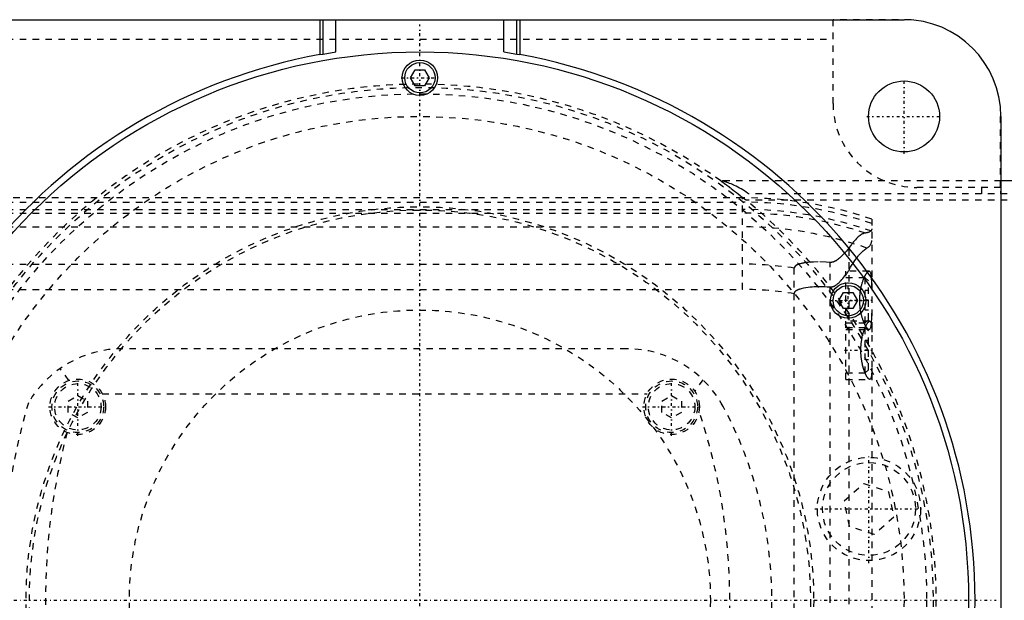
# Model space of a CAD drawing. Extents: x -602 to 168, y -90 to 90.
# Tile 13 of 14: x -62 to 91, y 0 to 90. Entities that reach past the tile are written whole.
import ezdxf

# ---------------------------------------------------------------- set-up
doc = ezdxf.new("R2010")
doc.units = 0
doc.linetypes.add('CENTER', pattern=[1.5, 0.45, -0.5, 0.05, -0.5])
doc.linetypes.add('DASHED', pattern=[2, 1, -1])
for name, color, linetype in [('AM_0', 7, 'CONTINUOUS'), ('AM_3', 7, 'DASHED'), ('AM_7', 7, 'CENTER')]:
    doc.layers.add(name, color=color, linetype=linetype)

msp = doc.modelspace()

# ---------------------------------------------------------------- linework, layer by layer
at = {"layer": 'AM_0', "color": 7, "linetype": 'CONTINUOUS'}
for p, q in [((-75, 90), (75, 90)), ((-15.5, 90), (-15.5, 84.59)), ((-15, 84.68), (-15, 90)), ((-13, 85.01), (-13, 90)), ((13, 85.01), (13, 90)), ((15, 84.68), (15, 90)), ((15.5, 90), (15.5, 84.59)), ((-15.5, 84.59), (-15, 84.68)), ((-15, 84.68), (-13, 85.01)), ((13, 85.01), (15, 84.68)), ((15, 84.68), (15.5, 84.59)), ((-1.44, 81), (-0.72, 82.25)), ((-0.72, 79.75), (-1.44, 81)), ((-0.72, 82.25), (0.72, 82.25)), ((0.72, 82.25), (1.44, 81)), ((1.44, 81), (0.72, 79.75)), ((0.72, 79.75), (-0.72, 79.75)), ((90, 75), (90, -75)), ((125, 65), (90, 65)), ((64.91, 46.46), (65.63, 47.71)), ((65.63, 47.71), (67.07, 47.71)), ((67.07, 47.71), (67.79, 46.46)), ((65.63, 45.21), (64.91, 46.46)), ((67.79, 46.46), (67.07, 45.21)), ((67.07, 45.21), (65.63, 45.21))]:
    msp.add_line(p, q, dxfattribs=at)
for centre, radius in [((0, 0), 85), ((0, 81), 2.75), ((0, 81), 2.35), ((75, 75), 5.5), ((66.35, 46.46), 2.75), ((66.35, 46.46), 2.35)]:
    msp.add_circle(centre, radius, dxfattribs=at)
for centre, radius, start, end in [((75, 75), 15, 0, 90), ((0, 0), 86, 100.3833, 259.6167), ((0, 0), 86, 280.3833, 79.6167)]:
    msp.add_arc(centre, radius, start, end, dxfattribs=at)
at = {"layer": 'AM_3', "color": 6, "linetype": 'DASHED'}
for p, q in [((76.12, 89.96), (64, 89.96)), ((64, 77), (64, 89.96)), ((-64, 87), (64, 87)), ((89.96, 64), (89.96, 76.12)), ((90, 65), (46.64, 65)), ((125, 63), (50.91, 63)), ((89.96, 64), (77, 64)), ((87, 64), (87, 63)), ((50, 62.39), (-90, 62.39)), ((-90, 61.72), (50, 61.72)), ((50, 48.19), (50, 62.39)), ((125, 62), (50.56, 62)), ((-340, 60.6), (50, 60.6)), ((-90, 60.02), (50, 60.02)), ((70, 59.1), (70, -59.1)), ((-340, 57.89), (50, 57.89)), ((66.48, -54.6), (66.48, 54.6)), ((-340, 52.11), (50, 52.11)), ((63.58, -52.38), (63.58, 52.38)), ((58, -51.49), (58, 51.49)), ((69.59, 51), (66, 51)), ((66, 34.25), (66, 51)), ((69, 50), (66, 50)), ((69.5, 49.5), (69, 50)), ((69, 43), (69, 50)), ((69.5, 43.5), (69.5, 49.5)), ((-340, 48.19), (50, 48.19)), ((69.5, 48), (69, 48)), ((69.5, 46.5), (69, 46.5)), ((69.5, 45), (69, 45)), ((69.69, 43.25), (66, 43.25)), ((66, 43), (69, 43)), ((69, 43), (69.5, 43.5)), ((69, 42.25), (66, 42.25)), ((66, 42), (69.59, 42)), ((69.5, 41.75), (69, 42.25)), ((69, 35.25), (69, 42.25)), ((69.5, 35.75), (69.5, 41.75)), ((69.5, 40.25), (69, 40.25)), ((32, 39), (-46, 39)), ((69.5, 38.75), (69, 38.75)), ((69.5, 37.25), (69, 37.25)), ((-54.39, 34.07), (-55.72, 35.94)), ((66, 35.25), (69, 35.25)), ((69, 35.25), (69.5, 35.75)), ((43.84, 34.2), (42.58, 32.38)), ((66, 34.25), (69.69, 34.25)), ((-54.5, 30.87), (-53, 31.73)), ((-54.5, 29.13), (-54.5, 30.87)), ((-53, 31.73), (-51.5, 30.87)), ((-51.5, 30.87), (-51.5, 29.13)), ((-49.19, 32), (35.19, 32)), ((37.5, 30.87), (39, 31.73)), ((37.5, 29.13), (37.5, 30.87)), ((39, 31.73), (40.5, 30.87)), ((40.5, 30.87), (40.5, 29.13)), ((-53, 28.27), (-54.5, 29.13)), ((-51.5, 29.13), (-53, 28.27)), ((39, 28.27), (37.5, 29.13)), ((40.5, 29.13), (39, 28.27)), ((65.74, 15.44), (68.77, 18.12)), ((68.77, 18.12), (72.6, 16.83)), ((72.6, 16.83), (73.41, 12.87)), ((66.55, 11.48), (65.74, 15.44)), ((73.41, 12.87), (70.38, 10.19)), ((70.38, 10.19), (66.55, 11.48))]:
    msp.add_line(p, q, dxfattribs=at)
for points in [[(46.64, 65, 0), (46.64, 65, 0), (46.64, 65, 0), (46.64, 65, 0), (46.64, 65, 0), (46.65, 64.99, 0), (46.65, 64.99, 0), (46.66, 64.98, 0), (46.67, 64.98, 0), (46.68, 64.97, 0), (46.69, 64.96, 0), (46.69, 64.96, 0), (46.7, 64.95, 0), (46.71, 64.94, 0), (46.73, 64.93, 0), (46.75, 64.92, 0), (46.76, 64.91, 0), (46.78, 64.9, 0), (46.79, 64.89, 0), (46.8, 64.88, 0), (46.82, 64.87, 0), (46.84, 64.85, 0), (46.86, 64.84, 0), (46.87, 64.83, 0), (46.89, 64.82, 0), (46.92, 64.8, 0), (46.93, 64.79, 0), (46.94, 64.78, 0), (46.97, 64.76, 0), (47, 64.74, 0), (47.03, 64.72, 0), (47.06, 64.7, 0), (47.09, 64.68, 0), (47.1, 64.66, 0), (47.12, 64.65, 0), (47.15, 64.63, 0), (47.18, 64.61, 0), (47.21, 64.58, 0), (47.25, 64.56, 0), (47.28, 64.53, 0), (47.3, 64.52, 0), (47.32, 64.51, 0), (47.35, 64.48, 0), (47.39, 64.45, 0), (47.43, 64.43, 0), (47.46, 64.4, 0), (47.5, 64.37, 0), (47.52, 64.36, 0), (47.54, 64.34, 0), (47.58, 64.32, 0), (47.61, 64.29, 0), (47.65, 64.26, 0), (47.69, 64.23, 0), (47.73, 64.2, 0), (47.75, 64.19, 0), (47.77, 64.17, 0), (47.81, 64.14, 0), (47.85, 64.12, 0), (47.98, 64.01, 0), (48.11, 63.92, 0), (48.23, 63.83, 0), (48.49, 63.63, 0), (48.76, 63.42, 0), (49.04, 63.21, 0), (49.32, 62.99, 0), (49.6, 62.77, 0), (49.74, 62.66, 0), (49.88, 62.55, 0), (50.15, 62.33, 0), (50.42, 62.11, 0), (50.56, 62, 0)], [(50.91, 63, 0), (50.89, 63.02, 0), (50.85, 63.05, 0), (50.81, 63.08, 0), (50.79, 63.09, 0), (50.77, 63.11, 0), (50.73, 63.14, 0), (50.69, 63.17, 0), (50.54, 63.28, 0), (50.29, 63.45, 0), (50.16, 63.53, 0), (50.03, 63.61, 0), (49.77, 63.77, 0), (49.51, 63.91, 0), (49.24, 64.05, 0), (48.97, 64.19, 0), (48.71, 64.31, 0), (48.58, 64.37, 0), (48.45, 64.43, 0), (48.2, 64.54, 0), (47.97, 64.63, 0), (47.74, 64.72, 0), (47.62, 64.77, 0), (47.58, 64.78, 0), (47.55, 64.79, 0), (47.53, 64.8, 0), (47.51, 64.81, 0), (47.48, 64.82, 0), (47.45, 64.83, 0), (47.42, 64.84, 0), (47.38, 64.85, 0), (47.35, 64.86, 0), (47.34, 64.87, 0), (47.32, 64.87, 0), (47.29, 64.88, 0), (47.26, 64.89, 0), (47.24, 64.9, 0), (47.23, 64.9, 0), (47.2, 64.91, 0), (47.17, 64.92, 0), (47.15, 64.93, 0), (47.14, 64.93, 0), (47.11, 64.94, 0), (47.08, 64.95, 0), (47.05, 64.95, 0), (47.03, 64.96, 0), (47, 64.97, 0), (46.99, 64.97, 0), (46.98, 64.97, 0), (46.95, 64.98, 0), (46.93, 64.98, 0), (46.91, 64.99, 0), (46.89, 64.99, 0), (46.87, 65, 0), (46.86, 65, 0), (46.85, 65, 0), (46.83, 65, 0), (46.82, 65, 0), (46.81, 65, 0)], [(90, 64.32, 0), (90, 64.29, 0), (90, 64.23, 0), (90, 64.17, 0), (90, 64.14, 0), (90, 64.11, 0), (89.99, 64.04, 0), (89.99, 63.97, 0), (89.99, 63.9, 0), (89.98, 63.83, 0), (89.98, 63.75, 0), (89.98, 63.71, 0), (89.98, 63.67, 0), (89.97, 63.6, 0), (89.97, 63.52, 0), (89.97, 63.44, 0), (89.96, 63.36, 0), (89.96, 63.28, 0), (89.96, 63.24, 0), (89.96, 63.2, 0), (89.96, 63.12, 0), (89.96, 63.04, 0), (89.96, 63, 0)], [(69.01, 56.93, 0), (68.95, 56.92, 0), (68.84, 56.89, 0), (68.72, 56.85, 0), (68.66, 56.82, 0), (68.59, 56.8, 0), (68.46, 56.73, 0), (68.33, 56.65, 0), (68.19, 56.55, 0), (68.05, 56.45, 0), (67.91, 56.33, 0), (67.83, 56.27, 0), (67.76, 56.2, 0), (67.61, 56.06, 0), (67.46, 55.9, 0), (67.3, 55.73, 0), (67.15, 55.55, 0), (67, 55.36, 0), (66.92, 55.26, 0), (66.85, 55.16, 0), (66.7, 54.94, 0), (66.55, 54.72, 0), (66.48, 54.6, 0)], [(70, 57.58, 0), (70, 57.55, 0), (69.99, 57.5, 0), (69.98, 57.45, 0), (69.97, 57.43, 0), (69.96, 57.4, 0), (69.94, 57.36, 0), (69.91, 57.31, 0), (69.88, 57.27, 0), (69.83, 57.23, 0), (69.79, 57.19, 0), (69.76, 57.17, 0), (69.73, 57.15, 0), (69.67, 57.12, 0), (69.6, 57.09, 0), (69.53, 57.06, 0), (69.45, 57.03, 0), (69.36, 57, 0), (69.32, 56.99, 0), (69.27, 56.98, 0), (69.17, 56.96, 0), (69.06, 56.94, 0), (69.01, 56.93, 0)], [(69.24, 54.6, 0), (69.28, 54.63, 0), (69.37, 54.68, 0), (69.44, 54.73, 0), (69.48, 54.76, 0), (69.51, 54.79, 0), (69.58, 54.85, 0), (69.64, 54.91, 0), (69.7, 54.97, 0), (69.75, 55.03, 0), (69.79, 55.1, 0), (69.82, 55.13, 0), (69.84, 55.16, 0), (69.87, 55.23, 0), (69.9, 55.3, 0), (69.93, 55.37, 0), (69.95, 55.44, 0), (69.97, 55.51, 0), (69.98, 55.55, 0), (69.99, 55.58, 0), (69.99, 55.66, 0), (70, 55.74, 0), (70, 55.78, 0)], [(66.48, 54.6, 0), (66.4, 54.51, 0), (66.26, 54.32, 0), (66.11, 54.14, 0), (66.03, 54.06, 0), (65.95, 53.97, 0), (65.8, 53.8, 0), (65.64, 53.63, 0), (65.49, 53.48, 0), (65.33, 53.33, 0), (65.18, 53.18, 0), (65.1, 53.12, 0), (65.02, 53.05, 0), (64.87, 52.93, 0), (64.72, 52.81, 0), (64.57, 52.7, 0), (64.47, 52.64, 0), (64.44, 52.63, 0), (64.42, 52.61, 0), (64.4, 52.6, 0), (64.39, 52.6, 0), (64.36, 52.58, 0), (64.33, 52.57, 0), (64.3, 52.55, 0), (64.28, 52.54, 0), (64.25, 52.52, 0), (64.23, 52.52, 0), (64.22, 52.51, 0), (64.19, 52.5, 0), (64.16, 52.48, 0), (64.14, 52.48, 0), (64.13, 52.47, 0), (64.1, 52.46, 0), (64.07, 52.45, 0), (64.05, 52.44, 0), (64.04, 52.44, 0), (64.01, 52.43, 0), (63.98, 52.42, 0), (63.95, 52.41, 0), (63.92, 52.4, 0), (63.88, 52.4, 0), (63.87, 52.39, 0), (63.85, 52.39, 0), (63.82, 52.39, 0), (63.79, 52.38, 0), (63.76, 52.38, 0), (63.73, 52.38, 0), (63.69, 52.38, 0), (63.68, 52.38, 0), (63.66, 52.38, 0), (63.63, 52.38, 0), (63.6, 52.38, 0), (63.58, 52.38, 0)], [(66.48, 51.17, 0), (66.55, 51.33, 0), (66.72, 51.62, 0), (66.88, 51.91, 0), (66.97, 52.04, 0), (67.05, 52.18, 0), (67.22, 52.44, 0), (67.39, 52.68, 0), (67.56, 52.91, 0), (67.72, 53.13, 0), (67.89, 53.34, 0), (67.97, 53.44, 0), (68.05, 53.53, 0), (68.21, 53.71, 0), (68.37, 53.87, 0), (68.52, 54.02, 0), (68.66, 54.16, 0), (68.8, 54.28, 0), (68.87, 54.34, 0), (68.94, 54.39, 0), (69.06, 54.49, 0), (69.18, 54.57, 0), (69.24, 54.6, 0)], [(59.83, 52.35, 0), (59.77, 52.34, 0), (59.65, 52.32, 0), (59.53, 52.3, 0), (59.47, 52.29, 0), (59.41, 52.28, 0), (59.29, 52.26, 0), (59.17, 52.23, 0), (59.06, 52.21, 0), (58.94, 52.18, 0), (58.83, 52.14, 0), (58.78, 52.13, 0), (58.72, 52.11, 0), (58.61, 52.07, 0), (58.5, 52.02, 0), (58.44, 51.99, 0), (58.42, 51.99, 0), (58.4, 51.98, 0), (58.39, 51.97, 0), (58.38, 51.97, 0), (58.37, 51.96, 0), (58.35, 51.95, 0), (58.33, 51.94, 0), (58.31, 51.93, 0), (58.3, 51.92, 0), (58.29, 51.91, 0), (58.28, 51.91, 0), (58.26, 51.89, 0), (58.25, 51.88, 0), (58.23, 51.87, 0), (58.22, 51.86, 0), (58.2, 51.85, 0), (58.2, 51.84, 0), (58.19, 51.84, 0), (58.17, 51.83, 0), (58.16, 51.81, 0), (58.15, 51.81, 0), (58.15, 51.8, 0), (58.13, 51.78, 0), (58.12, 51.77, 0), (58.11, 51.76, 0), (58.1, 51.75, 0), (58.09, 51.74, 0), (58.08, 51.72, 0), (58.07, 51.71, 0), (58.06, 51.69, 0), (58.05, 51.67, 0), (58.04, 51.66, 0), (58.04, 51.66, 0), (58.03, 51.64, 0), (58.02, 51.62, 0), (58.02, 51.6, 0), (58.01, 51.58, 0), (58.01, 51.56, 0), (58, 51.55, 0), (58, 51.54, 0), (58, 51.52, 0), (58, 51.5, 0), (58, 51.49, 0)], [(63.58, 52.38, 0), (62.94, 52.42, 0), (61.68, 52.45, 0), (60.96, 52.44, 0), (60.76, 52.43, 0), (60.56, 52.42, 0), (60.46, 52.41, 0), (60.36, 52.4, 0), (60.15, 52.38, 0), (59.94, 52.36, 0), (59.83, 52.35, 0)], [(63.58, 48.57, 0), (63.6, 48.57, 0), (63.63, 48.57, 0), (63.67, 48.57, 0), (63.68, 48.57, 0), (63.7, 48.57, 0), (63.73, 48.57, 0), (63.76, 48.57, 0), (63.8, 48.58, 0), (63.83, 48.58, 0), (63.86, 48.59, 0), (63.88, 48.59, 0), (63.9, 48.6, 0), (63.93, 48.61, 0), (63.96, 48.62, 0), (63.99, 48.63, 0), (64.02, 48.64, 0), (64.06, 48.65, 0), (64.07, 48.66, 0), (64.09, 48.66, 0), (64.12, 48.68, 0), (64.15, 48.69, 0), (64.16, 48.7, 0), (64.18, 48.71, 0), (64.21, 48.72, 0), (64.24, 48.74, 0), (64.25, 48.74, 0), (64.27, 48.75, 0), (64.3, 48.77, 0), (64.32, 48.79, 0), (64.35, 48.8, 0), (64.38, 48.82, 0), (64.41, 48.84, 0), (64.42, 48.85, 0), (64.44, 48.86, 0), (64.47, 48.88, 0), (64.49, 48.9, 0), (64.59, 48.97, 0), (64.74, 49.1, 0), (64.9, 49.23, 0), (65.05, 49.38, 0), (65.13, 49.46, 0), (65.21, 49.54, 0), (65.37, 49.71, 0), (65.53, 49.9, 0), (65.69, 50.09, 0), (65.84, 50.28, 0), (66, 50.48, 0), (66.07, 50.58, 0), (66.14, 50.68, 0), (66.28, 50.88, 0), (66.41, 51.07, 0), (66.48, 51.17, 0)], [(69.59, 51, 0), (69.58, 51, 0), (69.55, 51, 0), (69.52, 50.99, 0), (69.51, 50.98, 0), (69.49, 50.98, 0), (69.46, 50.96, 0), (69.43, 50.94, 0), (69.4, 50.92, 0), (69.37, 50.9, 0), (69.33, 50.87, 0), (69.32, 50.85, 0), (69.3, 50.83, 0), (69.26, 50.8, 0), (69.23, 50.75, 0), (69.19, 50.71, 0), (69.16, 50.66, 0), (69.12, 50.61, 0), (69.1, 50.58, 0), (69.08, 50.55, 0), (69.05, 50.49, 0), (69.01, 50.43, 0), (68.99, 50.4, 0), (68.97, 50.37, 0), (68.93, 50.3, 0), (68.9, 50.23, 0), (68.88, 50.19, 0), (68.86, 50.15, 0), (68.82, 50.08, 0), (68.78, 50, 0), (68.75, 49.91, 0), (68.71, 49.83, 0), (68.68, 49.74, 0), (68.66, 49.7, 0), (68.64, 49.66, 0), (68.61, 49.57, 0), (68.58, 49.47, 0), (68.54, 49.38, 0), (68.51, 49.27, 0), (68.48, 49.17, 0), (68.46, 49.12, 0), (68.45, 49.07, 0), (68.42, 48.96, 0), (68.39, 48.84, 0), (68.36, 48.73, 0), (68.33, 48.61, 0), (68.3, 48.49, 0), (68.29, 48.43, 0), (68.28, 48.37, 0), (68.25, 48.25, 0), (68.23, 48.13, 0), (68.21, 48, 0), (68.19, 47.87, 0), (68.17, 47.74, 0), (68.16, 47.68, 0), (68.15, 47.61, 0), (68.14, 47.48, 0), (68.13, 47.35, 0), (68.12, 47.22, 0), (68.11, 47.09, 0), (68.1, 46.96, 0), (68.1, 46.89, 0), (68.09, 46.83, 0), (68.09, 46.69, 0), (68.09, 46.56, 0), (68.09, 46.5, 0), (68.09, 46.44, 0), (68.09, 46.31, 0), (68.09, 46.17, 0), (68.1, 46.11, 0), (68.1, 46.04, 0), (68.11, 45.91, 0), (68.12, 45.78, 0), (68.13, 45.65, 0), (68.14, 45.52, 0), (68.15, 45.39, 0), (68.16, 45.32, 0), (68.17, 45.26, 0), (68.19, 45.13, 0), (68.21, 45, 0), (68.23, 44.87, 0), (68.25, 44.75, 0), (68.28, 44.63, 0), (68.29, 44.57, 0), (68.3, 44.51, 0), (68.33, 44.39, 0), (68.36, 44.27, 0), (68.39, 44.16, 0), (68.42, 44.04, 0), (68.45, 43.93, 0), (68.46, 43.88, 0), (68.48, 43.83, 0), (68.51, 43.73, 0), (68.54, 43.62, 0), (68.58, 43.53, 0), (68.61, 43.43, 0), (68.64, 43.34, 0), (68.66, 43.3, 0), (68.68, 43.26, 0), (68.71, 43.17, 0), (68.75, 43.09, 0), (68.78, 43, 0), (68.82, 42.92, 0), (68.86, 42.85, 0), (68.88, 42.81, 0), (68.9, 42.77, 0), (68.93, 42.7, 0), (68.97, 42.63, 0), (68.99, 42.6, 0), (69.01, 42.57, 0), (69.05, 42.51, 0), (69.08, 42.45, 0), (69.1, 42.42, 0), (69.12, 42.39, 0), (69.16, 42.34, 0), (69.19, 42.29, 0), (69.23, 42.25, 0), (69.26, 42.2, 0), (69.3, 42.17, 0), (69.32, 42.15, 0), (69.33, 42.13, 0), (69.37, 42.1, 0), (69.4, 42.08, 0), (69.43, 42.06, 0), (69.46, 42.04, 0), (69.49, 42.02, 0), (69.51, 42.02, 0), (69.52, 42.01, 0), (69.55, 42, 0), (69.58, 42, 0), (69.59, 42, 0)], [(70, 48.5, 0), (70, 48.62, 0), (70, 48.87, 0), (70, 49.1, 0), (69.99, 49.22, 0), (69.99, 49.33, 0), (69.99, 49.53, 0), (69.98, 49.73, 0), (69.97, 49.91, 0), (69.96, 50.08, 0), (69.94, 50.25, 0), (69.93, 50.32, 0), (69.92, 50.4, 0), (69.9, 50.53, 0), (69.87, 50.65, 0), (69.84, 50.75, 0), (69.8, 50.83, 0), (69.76, 50.9, 0), (69.74, 50.93, 0), (69.72, 50.95, 0), (69.67, 50.98, 0), (69.62, 51, 0), (69.59, 51, 0)], [(58, 47.52, 0), (58, 47.53, 0), (58, 47.54, 0), (58, 47.55, 0), (58, 47.55, 0), (58, 47.56, 0), (58, 47.57, 0), (58, 47.57, 0), (58, 47.58, 0), (58.01, 47.59, 0), (58.01, 47.6, 0), (58.01, 47.61, 0), (58.01, 47.61, 0), (58.01, 47.62, 0), (58.01, 47.63, 0), (58.02, 47.64, 0), (58.02, 47.65, 0), (58.02, 47.66, 0), (58.02, 47.66, 0), (58.02, 47.67, 0), (58.03, 47.67, 0), (58.03, 47.68, 0), (58.03, 47.69, 0), (58.03, 47.69, 0), (58.04, 47.7, 0), (58.04, 47.71, 0), (58.04, 47.71, 0), (58.04, 47.72, 0), (58.05, 47.73, 0), (58.05, 47.73, 0), (58.06, 47.74, 0), (58.06, 47.75, 0), (58.07, 47.76, 0), (58.07, 47.76, 0), (58.07, 47.77, 0), (58.07, 47.78, 0), (58.08, 47.78, 0), (58.08, 47.79, 0), (58.09, 47.8, 0), (58.09, 47.81, 0), (58.1, 47.81, 0), (58.1, 47.81, 0), (58.11, 47.82, 0), (58.11, 47.83, 0), (58.12, 47.83, 0), (58.12, 47.84, 0), (58.13, 47.85, 0), (58.13, 47.85, 0), (58.13, 47.86, 0), (58.14, 47.86, 0), (58.15, 47.87, 0), (58.17, 47.89, 0), (58.21, 47.93, 0), (58.23, 47.95, 0), (58.25, 47.97, 0), (58.3, 48, 0), (58.34, 48.03, 0), (58.39, 48.06, 0), (58.44, 48.09, 0), (58.49, 48.11, 0), (58.51, 48.13, 0), (58.54, 48.14, 0), (58.59, 48.16, 0), (58.64, 48.19, 0), (58.67, 48.2, 0), (58.69, 48.21, 0), (58.75, 48.23, 0), (58.8, 48.25, 0), (58.82, 48.26, 0), (58.85, 48.27, 0), (58.9, 48.28, 0), (58.95, 48.3, 0), (59.13, 48.35, 0), (59.46, 48.43, 0), (59.8, 48.49, 0), (60.14, 48.54, 0), (60.46, 48.57, 0), (60.62, 48.58, 0), (60.78, 48.6, 0), (61.1, 48.62, 0), (61.42, 48.63, 0), (61.74, 48.63, 0), (62.07, 48.63, 0), (62.4, 48.63, 0), (62.57, 48.62, 0), (62.74, 48.62, 0), (63.07, 48.6, 0), (63.41, 48.58, 0), (63.58, 48.57, 0)], [(69.59, 42, 0), (69.62, 42, 0), (69.67, 42.02, 0), (69.72, 42.05, 0), (69.74, 42.07, 0), (69.76, 42.1, 0), (69.8, 42.17, 0), (69.84, 42.25, 0), (69.87, 42.35, 0), (69.9, 42.47, 0), (69.92, 42.6, 0), (69.93, 42.68, 0), (69.94, 42.75, 0), (69.96, 42.92, 0), (69.97, 43.09, 0), (69.98, 43.27, 0), (69.99, 43.47, 0), (69.99, 43.67, 0), (69.99, 43.78, 0), (70, 43.9, 0), (70, 44.13, 0), (70, 44.38, 0), (70, 44.5, 0)], [(68.45, 40.43, 0), (68.46, 40.45, 0), (68.47, 40.5, 0), (68.48, 40.54, 0), (68.48, 40.57, 0), (68.48, 40.59, 0), (68.49, 40.64, 0), (68.5, 40.68, 0), (68.53, 40.84, 0), (68.59, 41.11, 0), (68.63, 41.23, 0), (68.66, 41.36, 0), (68.73, 41.59, 0), (68.8, 41.81, 0), (68.87, 42.01, 0), (68.94, 42.21, 0), (69.02, 42.39, 0), (69.06, 42.47, 0), (69.1, 42.55, 0), (69.18, 42.7, 0), (69.25, 42.84, 0), (69.33, 42.96, 0), (69.4, 43.05, 0), (69.47, 43.13, 0), (69.51, 43.16, 0), (69.54, 43.19, 0), (69.6, 43.23, 0), (69.66, 43.25, 0), (69.69, 43.25, 0)], [(69.69, 43.25, 0), (69.7, 43.25, 0), (69.74, 43.24, 0), (69.78, 43.22, 0), (69.79, 43.2, 0), (69.81, 43.18, 0), (69.84, 43.14, 0), (69.87, 43.08, 0), (69.89, 43.02, 0), (69.91, 42.94, 0), (69.93, 42.85, 0), (69.94, 42.8, 0), (69.95, 42.75, 0), (69.96, 42.64, 0), (69.97, 42.51, 0), (69.98, 42.39, 0), (69.99, 42.25, 0), (69.99, 42.1, 0), (69.99, 42.03, 0), (70, 41.95, 0), (70, 41.79, 0), (70, 41.63, 0), (70, 41.54, 0)], [(69.69, 34.25, 0), (69.68, 34.25, 0), (69.66, 34.25, 0), (69.65, 34.25, 0), (69.64, 34.26, 0), (69.63, 34.26, 0), (69.62, 34.26, 0), (69.6, 34.27, 0), (69.59, 34.28, 0), (69.57, 34.29, 0), (69.55, 34.3, 0), (69.54, 34.31, 0), (69.54, 34.31, 0), (69.52, 34.33, 0), (69.5, 34.34, 0), (69.48, 34.36, 0), (69.46, 34.38, 0), (69.44, 34.4, 0), (69.43, 34.41, 0), (69.42, 34.42, 0), (69.41, 34.44, 0), (69.39, 34.47, 0), (69.38, 34.48, 0), (69.37, 34.5, 0), (69.35, 34.52, 0), (69.33, 34.55, 0), (69.31, 34.57, 0), (69.3, 34.58, 0), (69.28, 34.61, 0), (69.26, 34.65, 0), (69.24, 34.68, 0), (69.22, 34.72, 0), (69.2, 34.75, 0), (69.19, 34.77, 0), (69.18, 34.79, 0), (69.16, 34.83, 0), (69.14, 34.87, 0), (69.12, 34.91, 0), (69.09, 34.96, 0), (69.07, 35, 0), (69.06, 35.02, 0), (69.05, 35.05, 0), (69.03, 35.09, 0), (69.01, 35.14, 0), (68.99, 35.19, 0), (68.97, 35.24, 0), (68.95, 35.29, 0), (68.94, 35.31, 0), (68.93, 35.34, 0), (68.91, 35.39, 0), (68.89, 35.44, 0), (68.87, 35.5, 0), (68.85, 35.55, 0), (68.83, 35.6, 0), (68.82, 35.63, 0), (68.81, 35.66, 0), (68.79, 35.72, 0), (68.77, 35.78, 0), (68.75, 35.84, 0), (68.73, 35.9, 0), (68.71, 35.96, 0), (68.7, 35.99, 0), (68.69, 36.02, 0), (68.67, 36.09, 0), (68.66, 36.15, 0), (68.65, 36.19, 0), (68.64, 36.22, 0), (68.62, 36.29, 0), (68.6, 36.36, 0), (68.59, 36.39, 0), (68.59, 36.43, 0), (68.57, 36.5, 0), (68.55, 36.57, 0), (68.54, 36.64, 0), (68.52, 36.71, 0), (68.51, 36.79, 0), (68.5, 36.83, 0), (68.49, 36.86, 0), (68.48, 36.94, 0), (68.46, 37.02, 0), (68.45, 37.09, 0), (68.44, 37.17, 0), (68.43, 37.25, 0), (68.42, 37.29, 0), (68.42, 37.33, 0), (68.4, 37.41, 0), (68.39, 37.49, 0), (68.38, 37.57, 0), (68.38, 37.65, 0), (68.37, 37.73, 0), (68.36, 37.77, 0), (68.36, 37.81, 0), (68.35, 37.89, 0), (68.35, 37.97, 0), (68.34, 38.05, 0), (68.33, 38.13, 0), (68.33, 38.22, 0), (68.33, 38.26, 0), (68.33, 38.3, 0), (68.32, 38.38, 0), (68.32, 38.46, 0), (68.32, 38.54, 0), (68.32, 38.62, 0), (68.32, 38.7, 0), (68.32, 38.74, 0), (68.32, 38.78, 0), (68.32, 38.86, 0), (68.32, 38.94, 0), (68.32, 38.98, 0), (68.32, 39.02, 0), (68.32, 39.1, 0), (68.33, 39.18, 0), (68.33, 39.22, 0), (68.33, 39.26, 0), (68.33, 39.34, 0), (68.34, 39.43, 0), (68.34, 39.51, 0), (68.35, 39.59, 0), (68.36, 39.67, 0), (68.36, 39.71, 0), (68.37, 39.75, 0), (68.37, 39.83, 0), (68.38, 39.91, 0), (68.39, 39.99, 0), (68.4, 40.07, 0), (68.41, 40.15, 0), (68.42, 40.19, 0), (68.42, 40.23, 0), (68.44, 40.31, 0), (68.45, 40.39, 0), (68.45, 40.43, 0)], [(70, 35.96, 0), (70, 35.87, 0), (70, 35.71, 0), (70, 35.55, 0), (69.99, 35.47, 0), (69.99, 35.4, 0), (69.99, 35.25, 0), (69.98, 35.11, 0), (69.97, 34.99, 0), (69.96, 34.86, 0), (69.95, 34.75, 0), (69.94, 34.7, 0), (69.93, 34.65, 0), (69.91, 34.56, 0), (69.89, 34.48, 0), (69.87, 34.42, 0), (69.84, 34.36, 0), (69.81, 34.32, 0), (69.79, 34.3, 0), (69.78, 34.28, 0), (69.74, 34.26, 0), (69.7, 34.25, 0), (69.69, 34.25, 0)]]:
    msp.add_polyline3d(points, dxfattribs=at)
for centre, radius in [((0, 0), 79.5), ((0, 0), 78.5), ((0, 0), 75), ((0, 0), 61), ((0, 0), 60.5), ((0, 0), 45), ((-53, 30), 4.3), ((-53, 30), 4), ((-53, 30), 3.6), ((39, 30), 4.3), ((39, 30), 4), ((39, 30), 3.6), ((69.57, 14.16), 8), ((69.57, 14.16), 7.2)]:
    msp.add_circle(centre, radius, dxfattribs=at)
for centre, radius, start, end in [((0, 0), 80, 54.3409, 305.6591), ((77, 77), 13, 180, 270), ((50, 0), 62.39, 71.3023, 90), ((50, 0), 61.72, 71.0936, 90), ((0, 0), 80, 309.195, 50.805), ((50, 0), 60.6, 70.7279, 90), ((50, 0), 60.02, 71.5368, 90), ((50, 0), 57.89, 70.5884, 90), ((50, 0), 52.11, 81.1689, 90), ((50, 0), 48.19, 80.4445, 90), ((-46, 22), 17, 90, 149.5298), ((32, 22), 17, 28.2369, 90), ((45, 0), 110, 163.8371, 196.1629), ((-45, 0), 93, 341.6079, 18.3921), ((-8.97, 0), 63.5, 331.7631, 28.2369), ((45, 0), 103, 165.3606, 194.6394)]:
    msp.add_arc(centre, radius, start, end, dxfattribs=at)
at = {"layer": 'AM_7', "color": 4, "linetype": 'CENTER'}
for p, q in [((0, -89.25), (0, 89.25)), ((-2.89, 81), (2.89, 81)), ((75, 69.22), (75, 80.78)), ((69.22, 75), (80.78, 75)), ((66.35, 43.57), (66.35, 49.35)), ((63.46, 46.46), (69.24, 46.46)), ((65.8, 46.5), (70.2, 46.5)), ((65.8, 38.75), (70.2, 38.75)), ((-53, 25.48), (-53, 34.52)), ((39, 25.48), (39, 34.52)), ((-57.52, 30), (-48.48, 30)), ((34.48, 30), (43.52, 30)), ((69.57, 5.76), (69.57, 22.56)), ((61.17, 14.16), (77.97, 14.16)), ((-89.25, 0), (89.25, 0))]:
    msp.add_line(p, q, dxfattribs=at)

doc.saveas('drawing.dxf')
